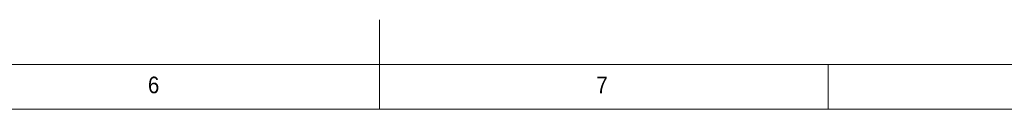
# Model space of a CAD drawing. Header units: millimetres. Extents: x 5 to 597, y 5 to 415.
# Tile 40 of 138: x 257 to 367, y 5 to 15. Entities that reach past the tile are written whole.
import ezdxf

# ---------------------------------------------------------------- set-up
doc = ezdxf.new("R2010")
doc.units = ezdxf.units.MM
doc.styles.add('SLDTEXTSTYLE1', font='GOTHIC.TTF', dxfattribs={"width": 0.913})

msp = doc.modelspace()

# ---------------------------------------------------------------- linework, layer by layer
at = {"color": 7, "linetype": 'Continuous', "lineweight": 18}
for p, q in [((297, 5), (297, 15)), ((10, 10), (584.0035, 10)), ((347, 5), (347, 10)), ((5, 5), (589, 5))]:
    msp.add_line(p, q, dxfattribs=at)

# ---------------------------------------------------------------- texts
at = {"color": 7, "linetype": 'Continuous', "lineweight": 0, "char_height": 1.8521, "attachment_point": 1, "style": 'SLDTEXTSTYLE1'}
for s, insert in [('6', (271.1667, 8.6463)), ('7', (321.1667, 8.6463))]:
    msp.add_mtext(s, dxfattribs=dict(at, insert=insert))

doc.saveas('drawing.dxf')
